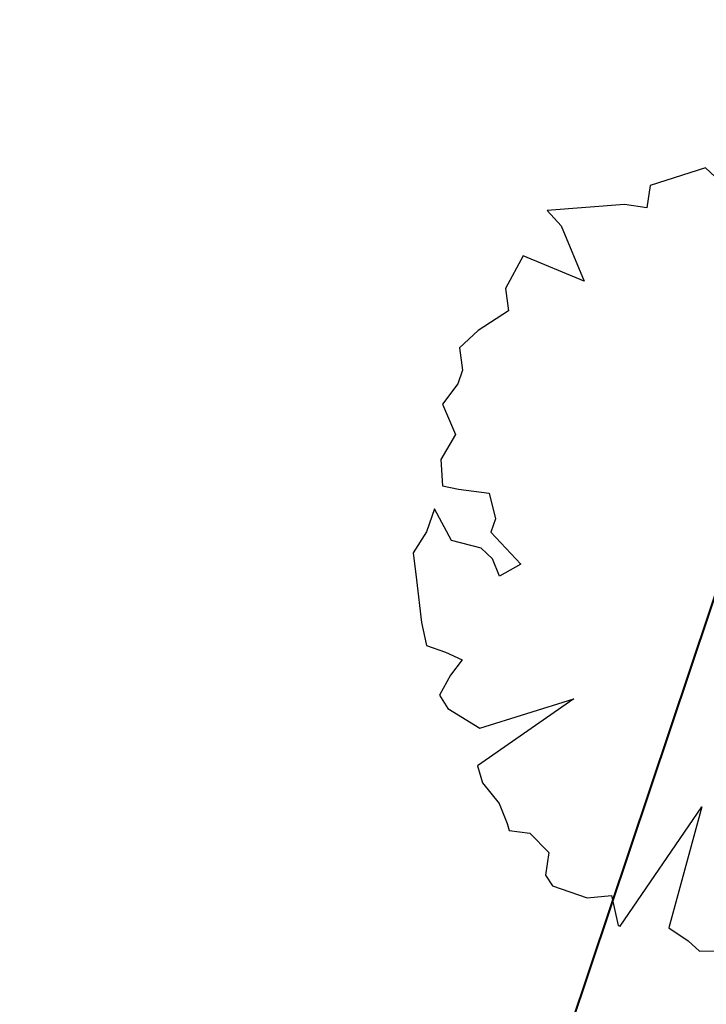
# Model space of a CAD drawing. Header units: metres. Extents: x 6599594 to 6600699, y 5687867 to 5691114.
# Tile 182 of 256: x 6599946.21 to 6599948.52, y 5688875.9 to 5688879.2. Entities that reach past the tile are written whole.
import ezdxf

# ---------------------------------------------------------------- set-up
doc = ezdxf.new("R2010")
doc.units = ezdxf.units.M
doc.header["$MEASUREMENT"] = 0
for name, pattern in [('1', [0]), ('3_EGBZ', [1.5, 1, -0.5]), ('BTO', [0]), ('BUG', [1.5, 1, -0.5])]:
    doc.linetypes.add(name, pattern=pattern)
for name, color, linetype, lineweight in [('_dren', 30, '3_EGBZ', 40), ('_kolor chodnik', 50, '1', 5), ('_kolor jezdnia', 4, '1', 0), ('_kolor pobocze', 211, '1', 5), ('_kolor zjazdy kostka', 7, '1', 5), ('_kolor ścieżka @ 1', 10, '1', 0), ('_nasadzenia', 72, 'BUG', 30), ('_podział mój', 201, 'BTO', 40)]:
    doc.layers.add(name, color=color, linetype=linetype, lineweight=lineweight)
doc.layers.add('RS-drzewa projektowane', color=7, linetype='CONTINUOUS')
pattern_1 = [(45, (0, 0), (-0.1414213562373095, 0.1414213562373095), []), (135, (0, 0), (-0.1414213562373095, -0.1414213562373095), [])]

# ---------------------------------------------------------------- blocks, each defined once
blk = doc.blocks.new('d2')
at = {"layer": '_nasadzenia'}
for p, q in [((-293020.0166255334, 28216.40975598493), (-293020.2968166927, 28216.3208126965)), ((-293019.9423898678, 28216.34093857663), (-293020.0166255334, 28216.40975598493)), ((-293020.2968166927, 28216.3208126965), (-293020.3139259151, 28216.20716193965)), ((-293020.4275548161, 28216.22425896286), (-293020.8178057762, 28216.19464650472)), ((-293020.3139259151, 28216.20716193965), (-293020.4275548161, 28216.22425896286)), ((-293020.8178057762, 28216.19464650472), (-293020.7468937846, 28216.1161013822)), ((-293020.7468937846, 28216.1161013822), (-293020.6306410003, 28215.83548282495)), ((-293020.9398000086, 28215.96474544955), (-293021.0288029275, 28215.79961544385)), ((-293020.6306410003, 28215.83548282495), (-293020.9398000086, 28215.96474544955)), ((-293021.0288029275, 28215.79961544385), (-293021.0134116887, 28215.68572355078)), ((-293021.0134116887, 28215.68572355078), (-293021.1669246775, 28215.58608800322)), ((-293021.1669246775, 28215.58608800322), (-293021.2618386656, 28215.49902084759)), ((-293021.2618386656, 28215.49902084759), (-293021.2464474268, 28215.38512895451)), ((-293021.2464474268, 28215.38512895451), (-293021.2697131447, 28215.3170349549)), ((-293021.2697131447, 28215.3170349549), (-293021.3484996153, 28215.21359418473)), ((-293021.3484996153, 28215.21359418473), (-293021.2814021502, 28215.06030916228)), ((-293021.2814021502, 28215.06030916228), (-293021.3571103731, 28214.93409001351)), ((-293021.3571103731, 28214.93409001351), (-293021.3483664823, 28214.80074269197)), ((-293021.3483664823, 28214.80074269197), (-293021.2672380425, 28214.78388680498)), ((-293021.2672380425, 28214.78388680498), (-293021.1113830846, 28214.76322569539)), ((-293021.1113830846, 28214.76322569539), (-293021.0798643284, 28214.63296018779)), ((-293021.3882505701, 28214.6840101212), (-293021.4281346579, 28214.56727755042)), ((-293021.3017019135, 28214.52407919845), (-293021.3882505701, 28214.6840101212)), ((-293021.0798643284, 28214.63296018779), (-293021.1031300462, 28214.56486618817)), ((-293021.4281346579, 28214.56727755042), (-293021.4971955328, 28214.46051383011)), ((-293021.1031300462, 28214.56486618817), (-293020.9515804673, 28214.40445299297)), ((-293021.1524943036, 28214.4839626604), (-293021.3017019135, 28214.52407919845)), ((-293021.0943861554, 28214.43151886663), (-293021.1524943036, 28214.4839626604)), ((-293021.4971955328, 28214.46051383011), (-293021.4787260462, 28214.32384355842)), ((-293021.0592982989, 28214.34348716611), (-293021.0943861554, 28214.43151886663)), ((-293020.9515804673, 28214.40445299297), (-293021.0592982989, 28214.34348716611)), ((-293021.4787260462, 28214.32384355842), (-293021.4543454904, 28214.10911043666)), ((-293021.4543454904, 28214.10911043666), (-293021.4292286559, 28213.99189559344)), ((-293021.4292286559, 28213.99189559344), (-293021.3319726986, 28213.95866609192)), ((-293021.3319726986, 28213.95866609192), (-293021.2477660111, 28213.91903182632)), ((-293021.2477660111, 28213.91903182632), (-293021.3068558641, 28213.8414512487)), ((-293021.3068558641, 28213.8414512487), (-293021.3628674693, 28213.74109229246)), ((-293021.3628674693, 28213.74109229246), (-293021.3211322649, 28213.67251602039)), ((-293020.6827278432, 28213.72211137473), (-293021.1705643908, 28213.3820784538)), ((-293021.1593662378, 28213.57379206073), (-293020.6827278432, 28213.72211137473)), ((-293021.3211322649, 28213.67251602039), (-293021.1593662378, 28213.57379206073)), ((-293021.1705643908, 28213.3820784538), (-293021.14520213, 28213.29736970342)), ((-293021.14520213, 28213.29736970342), (-293021.061486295, 28213.19272325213)), ((-293021.061486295, 28213.19272325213), (-293021.0199965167, 28213.09164088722)), ((-293020.4486406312, 28212.57052589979), (-293020.0360262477, 28213.17468230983)), ((-293020.0360262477, 28213.17468230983), (-293020.2016862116, 28212.5621920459)), ((-293021.0199965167, 28213.09164088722), (-293021.0105163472, 28213.05581184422)), ((-293021.0105163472, 28213.05581184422), (-293020.906613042, 28213.04203777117)), ((-293020.906613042, 28213.04203777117), (-293020.8098479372, 28212.94379608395)), ((-293020.8098479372, 28212.94379608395), (-293020.8269571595, 28212.83014532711)), ((-293020.8269571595, 28212.83014532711), (-293020.7916238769, 28212.77461971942)), ((-293020.7916238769, 28212.77461971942), (-293020.6165631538, 28212.71480661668)), ((-293020.6165631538, 28212.71480661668), (-293020.4929632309, 28212.72689273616)), ((-293020.4929632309, 28212.72689273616), (-293020.4583662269, 28212.57384884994)), ((-293020.4583662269, 28212.57384884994), (-293020.4486406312, 28212.57052589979)), ((-293020.2016862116, 28212.5621920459), (-293020.1046756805, 28212.49645645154)), ((-293020.1046756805, 28212.49645645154), (-293020.0465675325, 28212.44401265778)), ((-293020.0465675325, 28212.44401265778), (-293019.8385154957, 28212.44897060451))]:
    blk.add_line(p, q, dxfattribs=at)
blk = doc.blocks.new('hhh')
at = {"layer": '_podział mój'}
blk.add_line((6600012.715234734, 5689068.962127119), (6599853.466151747, 5688593.232024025), dxfattribs=at)

msp = doc.modelspace()

# ---------------------------------------------------------------- hatches: boundary and pattern name
at = {"layer": '_kolor chodnik'}
h = msp.add_hatch(dxfattribs=at)
h.set_pattern_fill('ANSI37', color=256, scale=1.6)
h.set_pattern_definition(pattern_1)
h.paths.add_polyline_path([(6599849.938171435, 5688542.085872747), (6599852.232147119, 5688548.938742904), (6599853.573135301, 5688548.489851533), (6599853.827082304, 5688549.248475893), (6599851.793849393, 5688549.929093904), (6599849.895278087, 5688548.982823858), (6599847.823506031, 5688542.793750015)])
edge = h.paths.add_edge_path()
edge.add_line((6600018.106075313, 5689087.454911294), (6600022.42781917, 5689091.229234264))
edge.add_line((6600022.42781917, 5689091.229234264), (6600020.233254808, 5689093.742094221))
edge.add_line((6600020.233254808, 5689093.742094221), (6600017.159471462, 5689091.057656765))
edge.add_arc((6600023.275194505, 5689085.385140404), 8.34143334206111, 137.1531558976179, 148.8016577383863)
edge.add_line((6600016.140105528, 5689089.706021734), (6600018.106075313, 5689087.454911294))
h.paths.add_polyline_path([(6600038.501784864, 5689187.59229436), (6600037.906968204, 5689187.700586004), (6600037.638296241, 5689186.224843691), (6600038.240083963, 5689186.115282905)])
h.paths.add_polyline_path([(6600069.098302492, 5689360.276020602), (6600068.321239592, 5689360.413462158), (6600068.064048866, 5689358.936495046), (6600068.836639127, 5689358.799546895)])
h.paths.add_polyline_path([(6600082.393785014, 5689362.950258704), (6600082.941124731, 5689366.103121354), (6600081.481377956, 5689366.361351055), (6600080.923159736, 5689363.210828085)])
h.paths.add_polyline_path([(6600074.022236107, 5689388.065861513), (6600072.983907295, 5689388.249860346), (6600072.723374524, 5689386.772538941), (6600073.760538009, 5689386.588865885)])
h.paths.add_polyline_path([(6600105.602402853, 5689486.45426531), (6600106.738797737, 5689489.760539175), (6600105.28818975, 5689490.281952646), (6600104.132785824, 5689486.965912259)])
h.paths.add_polyline_path([(6600132.519778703, 5689678.737346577), (6600131.636986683, 5689678.922259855), (6600131.330470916, 5689677.453953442), (6600132.212256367, 5689677.269208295)])
h.paths.add_polyline_path([(6600156.649397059, 5689798.7449027), (6600156.48800471, 5689797.95886096), (6600157.450195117, 5689797.757316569), (6600157.615023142, 5689798.542205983)])
h.paths.add_polyline_path([(6600189.055358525, 5689948.643107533), (6600187.902868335, 5689948.884512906), (6600187.600024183, 5689947.417400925), (6600188.748131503, 5689947.176379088)])
edge = h.paths.add_edge_path()
edge.add_line((6600204.459383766, 5690032.969035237), (6600204.153258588, 5690031.227801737))
edge.add_arc((6600202.328347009, 5690027.299936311), 4.331100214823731, 41.853001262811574, 65.08011546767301, ccw=False)
edge.add_arc((6600032.903931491, 5690051.979071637), 174.020003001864, 352.8070218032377, 353.495463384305)
edge.add_arc((6600202.372679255, 5690027.343587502), 5.999999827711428, 55.12102442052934, 69.64815978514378)
edge = h.paths.add_edge_path()
edge.add_line((6600205.046027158, 5690040.265402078), (6600204.972740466, 5690038.483452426))
edge.add_arc((6600203.986269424, 5690044.401803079), 5.999999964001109, 279.4630688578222, 294.9140560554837)
edge.add_line((6600206.513819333, 5690038.960158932), (6600206.607027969, 5690041.030672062))
edge.add_arc((6600203.986269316, 5690044.401803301), 4.270000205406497, 284.3702444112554, 307.86193139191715, ccw=False)
edge = h.paths.add_edge_path()
edge.add_arc((6600203.547470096, 5690044.558759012), 6.446878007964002, 324.43500910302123, 356.20133685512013, ccw=False)
edge.add_arc((6600203.986269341, 5690044.401803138), 6.000000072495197, 323.2169970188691, 357.4193489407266)
h.paths.add_polyline_path([(6600208.910055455, 5690121.713696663), (6600208.146285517, 5690121.748120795), (6600207.125602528, 5690121.794124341), (6600209.971605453, 5690121.665851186)])
edge = h.paths.add_edge_path()
edge.add_line((6600238.769818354, 5690481.648294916), (6600240.338176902, 5690490.87374652))
edge.add_line((6600240.338176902, 5690490.87374652), (6600241.251295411, 5690510.829461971))
edge.add_line((6600241.251295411, 5690510.829461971), (6600239.524022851, 5690510.928942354))
edge.add_line((6600239.524022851, 5690510.928942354), (6600238.633343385, 5690491.167757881))
edge.add_line((6600238.633343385, 5690491.167757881), (6600234.579716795, 5690467.661262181))
edge.add_line((6600234.579716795, 5690467.661262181), (6600234.449796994, 5690464.966873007))
edge.add_arc((6600242.443669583, 5690464.607462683), 8.001948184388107, 177.4256737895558, 268.2543056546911)
edge.add_line((6600242.199903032, 5690456.609228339), (6600242.216657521, 5690457.359274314))
edge.add_line((6600242.216657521, 5690457.359274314), (6600242.305257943, 5690458.836738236))
edge.add_arc((6600242.444504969, 5690464.607952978), 5.772894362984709, 177.0298084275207, 268.6178439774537, ccw=False)
edge.add_line((6600236.679365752, 5690464.907083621), (6600236.951876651, 5690470.95443634))
edge.add_line((6600236.951876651, 5690470.95443634), (6600238.15078669, 5690478.210832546))
edge.add_line((6600238.15078669, 5690478.210832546), (6600238.769818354, 5690481.648294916))
h.paths.add_polyline_path([(6600238.769818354, 5690481.648294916), (6600238.15078669, 5690478.210832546), (6600239.670056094, 5690477.930590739), (6600240.266710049, 5690481.376366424)])
edge = h.paths.add_edge_path()
edge.add_line((6600223.366500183, 5690460.339976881), (6600223.278629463, 5690457.997544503))
edge.add_arc((6600220.967166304, 5690465.656339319), 7.999999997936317, 286.7940807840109, 300.2738222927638)
edge.add_line((6600225.000231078, 5690458.747331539), (6600225.240084, 5690461.623695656))
edge.add_arc((6600221.105749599, 5690465.648640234), 5.76999998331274, 293.06724424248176, 315.7681070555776, ccw=False)
edge = h.paths.add_edge_path()
edge.add_arc((6600220.025145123, 5690444.676291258), 5.770000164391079, 37.996647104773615, 59.94382588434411, ccw=False)
edge.add_line((6600224.572175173, 5690448.22839199), (6600224.817793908, 5690451.081798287))
edge.add_arc((6600220.025145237, 5690444.676291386), 7.999999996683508, 53.19588653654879, 68.15166733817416)
edge.add_line((6600223.00235276, 5690452.101669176), (6600222.91504296, 5690449.670427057))
edge = h.paths.add_edge_path()
edge.add_arc((6600221.105749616, 5690465.648640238), 7.999999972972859, 328.0222308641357, 357.0132597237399)
edge.add_line((6600229.094882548, 5690465.23180147), (6600229.218816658, 5690467.593604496))
edge.add_line((6600229.218816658, 5690467.593604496), (6600228.218919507, 5690467.645774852))
edge.add_line((6600228.218919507, 5690467.645774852), (6600227.891778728, 5690461.411918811))
h.paths.add_polyline_path([(6600200.980142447, 5690012.236744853), (6600202.317278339, 5690011.956662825), (6600202.522293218, 5690012.935421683), (6600201.182321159, 5690013.216097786)])
h.paths.add_polyline_path([(6600196.457878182, 5689983.98337835), (6600195.202332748, 5689984.246370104), (6600194.899091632, 5689982.777335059), (6600196.150355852, 5689982.515240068)])
edge = h.paths.add_edge_path()
edge.add_line((6600112.305909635, 5689517.991018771), (6600112.691041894, 5689519.807934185))
edge.add_line((6600112.691041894, 5689519.807934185), (6600113.245521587, 5689522.423769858))
edge.add_line((6600113.245521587, 5689522.423769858), (6600111.553124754, 5689522.782507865))
edge.add_line((6600111.553124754, 5689522.782507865), (6600107.405864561, 5689503.21722655))
edge.add_line((6600107.405864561, 5689503.21722655), (6600099.494506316, 5689480.361667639))
edge.add_line((6600099.494506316, 5689480.361667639), (6600099.182814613, 5689478.891218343))
edge.add_arc((6600107.008997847, 5689477.232359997), 8.000059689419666, 168.0325629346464, 257.7529108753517)
edge.add_line((6600105.311960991, 5689469.414366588), (6600105.784990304, 5689471.593619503))
edge.add_arc((6600107.008927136, 5689477.232314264), 5.769999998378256, 168.0321375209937, 257.7533362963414, ccw=False)
edge.add_line((6600101.364343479, 5689478.42879883), (6600101.647245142, 5689479.76342708))
edge.add_line((6600101.647245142, 5689479.76342708), (6600104.132785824, 5689486.965912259))
edge.add_line((6600104.132785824, 5689486.965912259), (6600105.28818975, 5689490.281952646))
edge.add_line((6600105.28818975, 5689490.281952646), (6600108.240043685, 5689498.809726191))
edge.add_line((6600108.240043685, 5689498.809726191), (6600112.305909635, 5689517.991018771))
h.paths.add_polyline_path([(6600136.009573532, 5689645.499114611), (6600138.333647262, 5689645.012304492), (6600138.661671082, 5689646.578318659), (6600134.869459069, 5689647.372651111)])
at = {"layer": '_kolor jezdnia'}
h = msp.add_hatch(dxfattribs=at)
h.set_pattern_fill('ANSI37', color=4, scale=3.5)
h.set_pattern_definition([(45, (0, 0), (-0.3093592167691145, 0.3093592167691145), []), (135, (0, 0), (-0.3093592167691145, -0.3093592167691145), [])])
edge = h.paths.add_edge_path()
edge.add_line((6599833.066047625, 5688539.933393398), (6599850.649511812, 5688527.983462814))
edge.add_arc((6599857.337592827, 5688536.653968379), 10.95025544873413, 169.5012687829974, 232.3548431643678, ccw=False)
edge.add_arc((6599858.085851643, 5688536.618142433), 11.69295282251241, 162.2507788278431, 169.9967502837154, ccw=False)
edge.add_line((6599846.949484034, 5688540.182754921), (6599847.823506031, 5688542.793750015))
edge.add_line((6599847.823506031, 5688542.793750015), (6599849.895278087, 5688548.982823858))
edge.add_line((6599849.895278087, 5688548.982823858), (6599852.434748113, 5688556.56906746))
edge.add_line((6599852.434748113, 5688556.56906746), (6599928.48625871, 5688783.760284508))
edge.add_line((6599928.48625871, 5688783.760284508), (6599931.025728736, 5688791.34652811))
edge.add_line((6599931.025728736, 5688791.34652811), (6599996.657773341, 5688987.411326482))
edge.add_line((6599996.657773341, 5688987.411326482), (6599999.197243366, 5688994.997570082))
edge.add_line((6599999.197243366, 5688994.997570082), (6600021.930100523, 5689062.908193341))
edge.add_line((6600021.930100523, 5689062.908193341), (6600017.620224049, 5689067.371531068))
edge.add_line((6600017.620224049, 5689067.371531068), (6600016.714558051, 5689064.654078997))
edge.add_line((6600016.714558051, 5689064.654078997), (6600012.423620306, 5689051.835617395))
edge.add_line((6600012.423620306, 5689051.835617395), (6600009.884150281, 5689044.249373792))
edge.add_line((6600009.884150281, 5689044.249373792), (6599977.53516164, 5688947.612159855))
edge.add_line((6599977.53516164, 5688947.612159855), (6599974.995691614, 5688940.025916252))
edge.add_line((6599974.995691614, 5688940.025916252), (6599942.096912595, 5688841.746295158))
edge.add_line((6599942.096912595, 5688841.746295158), (6599939.557442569, 5688834.160051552))
edge.add_line((6599939.557442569, 5688834.160051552), (6599882.679288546, 5688664.246042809))
edge.add_line((6599882.679288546, 5688664.246042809), (6599880.139818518, 5688656.659799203))
edge.add_line((6599880.139818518, 5688656.659799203), (6599852.46454386, 5688573.984527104))
edge.add_line((6599852.46454386, 5688573.984527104), (6599842.470137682, 5688544.127903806))
edge.add_arc((6599835.706422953, 5688546.652910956), 7.219660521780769, 248.5480913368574, 339.52856074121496, ccw=False)
h.paths.add_polyline_path([(6600044.653202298, 5689172.271628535), (6600046.276244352, 5689181.431901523), (6600047.759199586, 5689189.801539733), (6600051.0603021, 5689208.432603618), (6600052.368792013, 5689215.817578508), (6600054.808584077, 5689229.587499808), (6600056.11707399, 5689236.972474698), (6600057.346666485, 5689243.912161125), (6600058.655146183, 5689251.297078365), (6600058.831439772, 5689252.292060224), (6600060.098987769, 5689259.445963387), (6600060.139929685, 5689259.677035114), (6600061.407468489, 5689266.830886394), (6600072.329030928, 5689328.470998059), (6600073.637511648, 5689335.855921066), (6600077.337304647, 5689356.73715072), (6600078.820259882, 5689365.106788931), (6600081.142794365, 5689378.214921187), (6600082.538516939, 5689386.092227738), (6600095.187867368, 5689457.483787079), (6600091.082877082, 5689465.8405575), (6600089.043088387, 5689454.328211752), (6600087.870641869, 5689447.711051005), (6600087.560133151, 5689445.958573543), (6600086.562151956, 5689440.326076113), (6600082.433200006, 5689417.022719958), (6600080.95024477, 5689408.65308175), (6600077.202698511, 5689387.502337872), (6600075.719743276, 5689379.132699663), (6600073.469199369, 5689366.430874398), (6600071.986244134, 5689358.061236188), (6600069.98686466, 5689346.776955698), (6600068.591142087, 5689338.899649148), (6600065.559290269, 5689321.78820693), (6600064.163567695, 5689313.910900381), (6600059.719426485, 5689288.828650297), (6600058.323703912, 5689280.951343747), (6600057.563846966, 5689276.662793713), (6600056.168124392, 5689268.785487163), (6600054.804920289, 5689261.091711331), (6600053.409197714, 5689253.21440478), (6600053.264817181, 5689252.399536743), (6600051.869094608, 5689244.522230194), (6600051.183555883, 5689240.653124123), (6600049.787833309, 5689232.775817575), (6600046.593849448, 5689214.749319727), (6600045.198126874, 5689206.872013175), (6600044.41754409, 5689202.466488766), (6600042.934588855, 5689194.096850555), (6600036.429952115, 5689157.38538759), (6600034.946996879, 5689149.01574938), (6600030.579776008, 5689124.367629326), (6600027.529365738, 5689107.151445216), (6600024.895072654, 5689094.014582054), (6600030.583685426, 5689094.264316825), (6600032.945013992, 5689106.191885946), (6600043.170247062, 5689163.901990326)])
edge = h.paths.add_edge_path()
edge.add_line((6600111.106812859, 5689535.144351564), (6600111.256844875, 5689535.85214863))
edge.add_line((6600111.256844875, 5689535.85214863), (6600112.915748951, 5689543.678261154))
edge.add_line((6600112.915748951, 5689543.678261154), (6600117.304772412, 5689564.384094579))
edge.add_line((6600117.304772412, 5689564.384094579), (6600119.067357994, 5689572.699339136))
edge.add_line((6600119.067357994, 5689572.699339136), (6600120.087667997, 5689577.512794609))
edge.add_line((6600120.087667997, 5689577.512794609), (6600121.642890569, 5689584.849775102))
edge.add_line((6600121.642890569, 5689584.849775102), (6600128.436769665, 5689616.900852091))
edge.add_line((6600128.436769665, 5689616.900852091), (6600129.991992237, 5689624.237832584))
edge.add_line((6600129.991992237, 5689624.237832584), (6600132.660554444, 5689636.827148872))
edge.add_line((6600132.660554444, 5689636.827148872), (6600133.208838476, 5689639.444704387))
edge.add_line((6600133.208838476, 5689639.444704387), (6600134.848957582, 5689647.274775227))
edge.add_line((6600134.848957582, 5689647.274775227), (6600138.97649476, 5689666.979995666))
edge.add_line((6600138.97649476, 5689666.979995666), (6600140.51410642, 5689674.320687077))
edge.add_line((6600140.51410642, 5689674.320687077), (6600145.209128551, 5689696.735129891))
edge.add_line((6600145.209128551, 5689696.735129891), (6600146.746740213, 5689704.075821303))
edge.add_line((6600146.746740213, 5689704.075821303), (6600151.462308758, 5689726.588354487))
edge.add_line((6600151.462308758, 5689726.588354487), (6600152.999920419, 5689733.929045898))
edge.add_line((6600152.999920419, 5689733.929045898), (6600155.244070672, 5689744.642813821))
edge.add_line((6600155.244070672, 5689744.642813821), (6600156.781682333, 5689751.983505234))
edge.add_line((6600156.781682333, 5689751.983505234), (6600161.635515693, 5689775.156126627))
edge.add_line((6600161.635515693, 5689775.156126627), (6600163.378142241, 5689783.475576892))
edge.add_line((6600163.378142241, 5689783.475576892), (6600163.850769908, 5689785.731942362))
edge.add_line((6600163.850769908, 5689785.731942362), (6600167.028500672, 5689800.902704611))
edge.add_line((6600167.028500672, 5689800.902704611), (6600179.49088801, 5689860.399222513))
edge.add_line((6600179.49088801, 5689860.399222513), (6600181.233514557, 5689868.718672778))
edge.add_line((6600181.233514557, 5689868.718672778), (6600181.84713393, 5689871.648144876))
edge.add_line((6600181.84713393, 5689871.648144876), (6600183.384745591, 5689878.988836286))
edge.add_line((6600183.384745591, 5689878.988836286), (6600184.935818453, 5689886.393792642))
edge.add_line((6600184.935818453, 5689886.393792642), (6600186.575937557, 5689894.223863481))
edge.add_line((6600186.575937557, 5689894.223863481), (6600194.05133812, 5689929.912074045))
edge.add_line((6600194.05133812, 5689929.912074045), (6600195.691457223, 5689937.742144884))
edge.add_line((6600195.691457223, 5689937.742144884), (6600202.915799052, 5689972.231779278))
edge.add_line((6600202.915799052, 5689972.231779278), (6600204.555918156, 5689980.061850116))
edge.add_line((6600204.555918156, 5689980.061850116), (6600206.062781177, 5689987.255744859))
edge.add_line((6600206.062781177, 5689987.255744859), (6600207.702900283, 5689995.085815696))
edge.add_line((6600207.702900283, 5689995.085815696), (6600210.232559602, 5690007.162628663))
edge.add_line((6600210.232559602, 5690007.162628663), (6600211.694938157, 5690014.144150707))
edge.add_arc((6600028.177652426, 5690052.584442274), 187.5000004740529, 348.1696294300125, 357.4195276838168)
edge.add_line((6600215.487522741, 5690044.142720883), (6600208.310270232, 5690026.480446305))
edge.add_arc((6600032.903933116, 5690051.97907145), 177.2500013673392, 348.1696294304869, 351.7289130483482, ccw=False)
edge.add_line((6600206.38894146, 5690015.640182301), (6600205.966941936, 5690013.625519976))
edge.add_line((6600205.966941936, 5690013.625519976), (6600204.326822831, 5690005.795449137))
edge.add_line((6600204.326822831, 5690005.795449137), (6600197.076961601, 5689971.183982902))
edge.add_line((6600197.076961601, 5689971.183982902), (6600195.334335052, 5689962.864532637))
edge.add_line((6600195.334335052, 5689962.864532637), (6600193.44722506, 5689953.855305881))
edge.add_line((6600193.44722506, 5689953.855305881), (6600191.909227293, 5689946.512771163))
edge.add_line((6600191.909227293, 5689946.512771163), (6600185.496844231, 5689915.899498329))
edge.add_line((6600185.496844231, 5689915.899498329), (6600183.856521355, 5689908.068454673))
edge.add_line((6600183.856521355, 5689908.068454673), (6600182.066605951, 5689899.523243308))
edge.add_line((6600182.066605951, 5689899.523243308), (6600180.32407057, 5689891.204228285))
edge.add_line((6600180.32407057, 5689891.204228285), (6600174.320344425, 5689862.541919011))
edge.add_line((6600174.320344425, 5689862.541919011), (6600172.577809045, 5689854.222903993))
edge.add_line((6600172.577809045, 5689854.222903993), (6600163.663810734, 5689811.666703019))
edge.add_line((6600163.663810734, 5689811.666703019), (6600162.023782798, 5689803.837067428))
edge.add_line((6600162.023782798, 5689803.837067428), (6600160.924220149, 5689798.587659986))
edge.add_line((6600160.924220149, 5689798.587659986), (6600159.279208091, 5689790.734229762))
edge.add_line((6600159.279208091, 5689790.734229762), (6600157.107250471, 5689780.365115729))
edge.add_line((6600157.107250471, 5689780.365115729), (6600155.462238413, 5689772.511685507))
edge.add_line((6600155.462238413, 5689772.511685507), (6600153.380318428, 5689762.572418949))
edge.add_line((6600153.380318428, 5689762.572418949), (6600151.735124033, 5689754.718118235))
edge.add_line((6600151.735124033, 5689754.718118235), (6600148.586504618, 5689739.686336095))
edge.add_line((6600148.586504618, 5689739.686336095), (6600146.885007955, 5689731.563243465))
edge.add_line((6600146.885007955, 5689731.563243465), (6600141.75088822, 5689707.052510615))
edge.add_line((6600141.75088822, 5689707.052510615), (6600140.110896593, 5689699.223048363))
edge.add_line((6600140.110896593, 5689699.223048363), (6600133.483561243, 5689667.583574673))
edge.add_line((6600133.483561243, 5689667.583574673), (6600131.860394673, 5689659.834436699))
edge.add_line((6600131.860394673, 5689659.834436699), (6600131.740984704, 5689659.26436315))
edge.add_line((6600131.740984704, 5689659.26436315), (6600130.117814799, 5689651.515209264))
edge.add_line((6600130.117814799, 5689651.515209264), (6600127.27873359, 5689637.961189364))
edge.add_line((6600127.27873359, 5689637.961189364), (6600126.924568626, 5689636.290366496))
edge.add_line((6600126.924568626, 5689636.290366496), (6600125.166244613, 5689627.995226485))
edge.add_line((6600125.166244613, 5689627.995226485), (6600118.009503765, 5689594.232298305))
edge.add_line((6600118.009503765, 5689594.232298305), (6600116.25117975, 5689585.937158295))
edge.add_line((6600116.25117975, 5689585.937158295), (6600113.665314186, 5689573.737975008))
edge.add_line((6600113.665314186, 5689573.737975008), (6600111.898534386, 5689565.402943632))
edge.add_line((6600111.898534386, 5689565.402943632), (6600104.889982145, 5689532.339115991))
edge.add_line((6600104.889982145, 5689532.339115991), (6600103.22663594, 5689524.492047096))
edge.add_line((6600103.22663594, 5689524.492047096), (6600096.623876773, 5689493.342605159))
edge.add_line((6600096.623876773, 5689493.342605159), (6600094.968986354, 5689485.535427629))
edge.add_line((6600094.968986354, 5689485.535427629), (6600094.300101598, 5689482.379870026))
edge.add_line((6600094.300101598, 5689482.379870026), (6600099.182814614, 5689478.891218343))
edge.add_line((6600099.182814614, 5689478.891218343), (6600099.494506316, 5689480.361667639))
edge.add_line((6600099.494506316, 5689480.361667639), (6600111.106812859, 5689535.144351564))
edge = h.paths.add_edge_path()
edge.add_arc((6600239.213891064, 5690851.400367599), 10.00000000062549, -2.8342403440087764, 76.13703556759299, ccw=False)
edge.add_line((6600249.201658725, 5690850.905901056), (6600249.082723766, 5690848.503524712))
edge.add_line((6600249.082723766, 5690848.503524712), (6600247.016487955, 5690806.767468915))
edge.add_line((6600247.016487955, 5690806.767468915), (6600246.092398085, 5690789.152178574))
edge.add_line((6600246.092398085, 5690789.152178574), (6600233.768116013, 5690572.015170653))
edge.add_line((6600233.768116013, 5690572.015170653), (6600228.959056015, 5690465.296202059))
edge.add_line((6600228.959056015, 5690465.296202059), (6600234.588724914, 5690465.017134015))
edge.add_line((6600234.588724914, 5690465.017134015), (6600239.262540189, 5690571.767576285))
edge.add_line((6600239.262540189, 5690571.767576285), (6600252.50503885, 5690806.400146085))
edge.add_line((6600252.50503885, 5690806.400146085), (6600254.569211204, 5690848.094521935))
edge.add_arc((6600262.559425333, 5690847.6989487), 7.999999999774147, 76.13703557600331, 177.1657596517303, ccw=False)
edge.add_line((6600264.476229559, 5690855.465921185), (6600241.609896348, 5690861.109083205))
edge = h.paths.add_edge_path()
edge.add_line((6600250.031475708, 5690451.625307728), (6600250.231741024, 5690455.772579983))
edge.add_line((6600250.231741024, 5690455.772579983), (6600246.257763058, 5690456.417303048))
edge.add_line((6600246.257763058, 5690456.417303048), (6600242.171761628, 5690456.61060902))
edge.add_arc((6600242.563100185, 5690464.586983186), 7.985968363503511, 176.9123644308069, 267.1911945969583, ccw=False)
edge.add_line((6600234.588724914, 5690465.017134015), (6600228.959056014, 5690465.296202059))
edge.add_arc((6600220.965133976, 5690465.657286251), 8.002072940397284, 267.8289300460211, 357.413716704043, ccw=False)
edge.add_line((6600220.661989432, 5690457.660957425), (6600212.406915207, 5690458.119572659))
edge.add_line((6600212.406915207, 5690458.119572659), (6600208.431872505, 5690457.817501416))
edge.add_line((6600208.431872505, 5690457.817501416), (6600208.233912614, 5690454.548331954))
edge.add_line((6600208.233912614, 5690454.548331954), (6600212.129565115, 5690453.127270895))
edge.add_line((6600212.129565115, 5690453.127270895), (6600218.640548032, 5690452.76554962))
edge.add_line((6600218.640548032, 5690452.76554962), (6600216.486747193, 5690452.885205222))
edge.add_line((6600216.486747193, 5690452.885205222), (6600220.468905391, 5690452.663974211))
edge.add_arc((6600220.025145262, 5690444.676291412), 7.99999997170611, -0.3386579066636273, 86.8201700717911, ccw=False)
edge.add_line((6600228.025005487, 5690444.629006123), (6600227.803602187, 5690439.649256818))
edge.add_line((6600227.803602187, 5690439.649256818), (6600226.885525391, 5690435.936828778))
edge.add_line((6600226.885525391, 5690435.936828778), (6600225.534849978, 5690405.967249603))
edge.add_line((6600225.534849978, 5690405.967249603), (6600226.115199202, 5690402.187514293))
edge.add_line((6600226.115199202, 5690402.187514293), (6600213.445139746, 5690121.008786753))
edge.add_line((6600213.445139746, 5690121.008786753), (6600213.352800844, 5690118.960058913))
edge.add_line((6600213.352800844, 5690118.960058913), (6600209.980184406, 5690044.131649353))
edge.add_arc((6600203.98626942, 5690044.401803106), 5.999999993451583, 257.4162346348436, 357.41934921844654, ccw=False)
edge.add_line((6600202.679069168, 5690038.545931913), (6600201.589735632, 5690033.666039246))
edge.add_line((6600201.589735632, 5690033.666039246), (6600203.67987942, 5690033.199458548))
edge.add_arc((6600202.372679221, 5690027.343587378), 5.999999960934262, -8.27108729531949, 77.41623506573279, ccw=False)
edge.add_line((6600208.310270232, 5690026.480446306), (6600215.487522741, 5690044.142720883))
edge.add_line((6600215.487522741, 5690044.142720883), (6600216.199687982, 5690059.9446614))
edge.add_line((6600216.199687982, 5690059.9446614), (6600216.537356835, 5690067.437056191))
edge.add_line((6600216.537356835, 5690067.437056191), (6600223.893528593, 5690230.66011469))
edge.add_line((6600223.893528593, 5690230.66011469), (6600224.231197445, 5690238.152509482))
edge.add_line((6600224.231197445, 5690238.152509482), (6600233.507835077, 5690443.987992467))
edge.add_arc((6600241.499722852, 5690443.627812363), 7.999999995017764, 87.29208981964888, 177.4195277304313, ccw=False)
edge.add_line((6600241.877677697, 5690451.618879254), (6600246.021541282, 5690451.422886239))
edge.add_line((6600246.021541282, 5690451.422886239), (6600246.427694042, 5690451.44338883))
edge.add_line((6600246.427694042, 5690451.44338883), (6600246.79397003, 5690451.461878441))
edge.add_line((6600246.79397003, 5690451.461878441), (6600250.031475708, 5690451.625307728))
edge = h.paths.add_edge_path()
edge.add_line((6600007.33756506, 5689086.20374581), (6600006.980466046, 5689080.740822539))
edge.add_line((6600006.980466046, 5689080.740822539), (6600007.229745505, 5689080.720859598))
edge.add_line((6600007.229745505, 5689080.720859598), (6600008.093335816, 5689080.601653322))
edge.add_line((6600008.093335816, 5689080.601653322), (6600008.702681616, 5689080.53831051))
edge.add_arc((6600008.140193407, 5689070.554142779), 9.999999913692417, -18.557800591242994, 86.77547804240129, ccw=False)
edge.add_line((6600017.620224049, 5689067.371531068), (6600021.930100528, 5689062.908193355))
edge.add_arc((6599734.83819726, 5689159.011261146), 302.7499967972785, 341.4922000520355, 343.8640860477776)
edge.add_arc((6600034.895369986, 5689072.315877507), 9.581213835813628, 98.63328270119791, 164.5273290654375, ccw=False)
edge.add_line((6600033.457137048, 5689081.788529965), (6600033.832640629, 5689081.798737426))
edge.add_line((6600033.832640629, 5689081.798737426), (6600034.422462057, 5689082.05700874))
edge.add_line((6600034.422462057, 5689082.05700874), (6600036.833623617, 5689082.139040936))
edge.add_line((6600036.833623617, 5689082.139040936), (6600036.730225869, 5689087.148851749))
edge.add_line((6600036.730225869, 5689087.148851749), (6600036.579860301, 5689087.134303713))
edge.add_arc((6600036.479565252, 5689093.136286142), 6.002820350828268, 169.1687651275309, 270.9573417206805, ccw=False)
edge.add_line((6600030.583685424, 5689094.264316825), (6600024.895072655, 5689094.014582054))
edge.add_arc((6600015.200558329, 5689096.162123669), 9.929528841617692, 271.0943432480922, 347.5094668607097, ccw=False)
edge.add_arc((6600014.909438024, 5689089.646776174), 3.446070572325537, 264.4236009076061, 278.0194998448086, ccw=False)
edge.add_line((6600014.574573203, 5689086.217014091), (6600014.299554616, 5689086.232508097))
edge.add_line((6600014.299554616, 5689086.232508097), (6600010.474232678, 5689086.448019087))
edge.add_line((6600010.474232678, 5689086.448019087), (6600007.33756506, 5689086.20374581))
edge = h.paths.add_edge_path()
edge.add_line((6600105.490725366, 5689463.953528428), (6600106.927559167, 5689464.047234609))
edge.add_line((6600106.927559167, 5689464.047234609), (6600107.835, 5689468.66))
edge.add_line((6600107.835, 5689468.66), (6600105.311960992, 5689469.414366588))
edge.add_arc((6600107.008997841, 5689477.232359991), 8.000059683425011, 168.0325628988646, 257.75291091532, ccw=False)
edge.add_line((6600099.182814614, 5689478.891218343), (6600094.300101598, 5689482.379870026))
edge.add_arc((6600586.245114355, 5689378.104238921), 502.8750369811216, 168.032376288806, 169.9522165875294)
edge.add_line((6600091.082877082, 5689465.8405575), (6600095.187867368, 5689457.483787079))
edge.add_arc((6600103.065173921, 5689456.088064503), 8.000000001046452, 77.7533362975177, 169.9524553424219, ccw=False)
edge.add_line((6600104.762140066, 5689463.906012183), (6600105.490725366, 5689463.953528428))
at = {"layer": '_kolor pobocze'}
h = msp.add_hatch(dxfattribs=at)
h.set_pattern_fill('ANSI37', color=256, scale=1.6)
h.set_pattern_definition(pattern_1)
edge = h.paths.add_edge_path()
edge.add_line((6600035.926965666, 5689101.569442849), (6600036.046865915, 5689102.311543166))
edge.add_arc((6600058.171848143, 5689233.778275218), 133.3154772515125, 259.4578941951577, 260.4470163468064, ccw=False)
edge.add_line((6600033.780707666, 5689102.713067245), (6600032.142559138, 5689101.847662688))
edge.add_arc((6599734.838175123, 5689159.011266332), 302.7500195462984, 347.6801154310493, 349.11639019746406, ccw=False)
edge.add_arc((6600036.478170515, 5689093.133441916), 6.000000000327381, 167.68011541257, 271.5571101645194)
edge.add_line((6600036.64121064, 5689087.1356575), (6600036.730491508, 5689087.137804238))
edge.add_line((6600036.730491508, 5689087.137804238), (6600036.712463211, 5689087.887583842))
edge.add_line((6600036.712463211, 5689087.887583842), (6600036.559840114, 5689087.884077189))
edge.add_arc((6600036.482532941, 5689093.14290691), 5.259397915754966, 170.6455005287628, 270.8422131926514, ccw=False)
edge.add_arc((6600545.796425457, 5688991.216220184), 524.6691769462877, 167.9170060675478, 168.7028219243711, ccw=False)
edge.add_line((6600032.751078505, 5689101.044345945), (6600034.011432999, 5689101.917298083))
edge.add_line((6600034.011432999, 5689101.917298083), (6600035.926965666, 5689101.569442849))
edge = h.paths.add_edge_path()
edge.add_line((6600002.828843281, 5688994.032881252), (6600003.066918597, 5688994.74409159))
edge.add_line((6600003.066918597, 5688994.74409159), (6600001.227880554, 5688995.359703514))
edge.add_line((6600001.227880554, 5688995.359703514), (6600000.55876659, 5688996.702196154))
edge.add_line((6600000.55876659, 5688996.702196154), (6600022.641310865, 5689062.67011804))
edge.add_arc((6599734.838193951, 5689159.011262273), 303.5000002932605, 341.4922000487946, 343.8640860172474)
edge.add_arc((6600035.267451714, 5689072.092773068), 9.250000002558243, 91.55711016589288, 163.8640860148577, ccw=False)
edge.add_line((6600035.016098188, 5689081.339357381), (6600036.868703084, 5689081.389717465))
edge.add_line((6600036.868703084, 5689081.389717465), (6600036.850674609, 5689082.139504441))
edge.add_line((6600036.850674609, 5689082.139504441), (6600034.99571817, 5689082.089080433))
edge.add_arc((6600035.267451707, 5689072.092773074), 9.999999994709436, 91.55711014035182, 163.8640860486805)
edge.add_arc((6599734.838192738, 5689159.011262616), 302.7500015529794, 341.4922000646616, 343.8640860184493, ccw=False)
edge.add_line((6600021.930100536, 5689062.908193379), (6599999.748942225, 5688996.645678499))
edge.add_line((6599999.748942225, 5688996.645678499), (6600000.695212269, 5688994.747107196))
edge.add_line((6600000.695212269, 5688994.747107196), (6600002.828843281, 5688994.032881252))
h.paths.add_polyline_path([(6599971.7492186, 5688907.297112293), (6599971.084233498, 5688908.631320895), (6599997.822068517, 5688988.526766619), (6599999.164561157, 5688989.195880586), (6600001.003599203, 5688988.580268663), (6600001.241674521, 5688989.291479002), (6599999.108043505, 5688990.005704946), (6599997.209472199, 5688989.059434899), (6599970.270280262, 5688908.583087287), (6599971.216550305, 5688906.684515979), (6599973.350181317, 5688905.970290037), (6599973.588256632, 5688906.681500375)])
h.paths.add_polyline_path([(6599932.504667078, 5688790.060553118), (6599931.835553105, 5688791.403045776), (6599968.343406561, 5688900.4641754), (6599969.685899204, 5688901.133289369), (6599971.524937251, 5688900.517677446), (6599971.763012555, 5688901.228887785), (6599969.629381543, 5688901.94311373), (6599967.730810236, 5688900.996843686), (6599931.025728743, 5688791.34652811), (6599931.971998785, 5688789.447956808), (6599934.105629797, 5688788.73373086), (6599934.343705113, 5688789.4449412)])
at = {"layer": '_kolor zjazdy kostka'}
h = msp.add_hatch(dxfattribs=at)
h.set_pattern_fill('ANSI37', color=256, scale=1.6)
h.set_pattern_definition(pattern_1)
h.paths.add_polyline_path([(6600244.137440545, 5690813.934732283), (6600242.369522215, 5690814.022127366), (6600242.097568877, 5690808.528921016), (6600243.865482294, 5690808.441426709)])
h.paths.add_polyline_path([(6600247.012128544, 5690806.679412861), (6600247.442736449, 5690815.377295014), (6600247.393289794, 5690814.378518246), (6600247.113277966, 5690808.722537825)])
h.paths.add_polyline_path([(6600242.297085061, 5690788.088808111), (6600240.958726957, 5690788.155683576), (6600240.648818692, 5690782.664569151), (6600241.987258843, 5690782.599147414)])
h.paths.add_polyline_path([(6600245.558275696, 5690780.919298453), (6600246.037231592, 5690789.405686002), (6600244.985820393, 5690788.453468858), (6600244.612601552, 5690781.981345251)])
h.paths.add_polyline_path([(6600241.348405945, 5690723.711515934), (6600242.272017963, 5690722.691689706), (6600242.749709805, 5690731.155680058), (6600241.698138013, 5690730.203317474), (6600241.472690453, 5690726.27550499)])
h.paths.add_polyline_path([(6600225.772794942, 5690394.589141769), (6600224.731429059, 5690393.637598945), (6600224.461246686, 5690387.644646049), (6600225.412923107, 5690386.603142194)])
h.paths.add_polyline_path([(6600223.012390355, 5690333.280720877), (6600223.372595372, 5690341.272607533), (6600222.32835346, 5690340.318436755), (6600222.058239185, 5690334.324941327)])
h.paths.add_polyline_path([(6600215.496388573, 5690166.390602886), (6600215.856593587, 5690174.382489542), (6600214.812834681, 5690173.428760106), (6600214.542018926, 5690167.435062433)])
h.paths.add_polyline_path([(6600212.446537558, 5690121.053392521), (6600213.399499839, 5690120.010473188), (6600213.788744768, 5690128.503024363), (6600212.745135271, 5690127.54943145)])
h.paths.add_polyline_path([(6600209.977420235, 5690121.665589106), (6600210.225142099, 5690127.162117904), (6600207.346107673, 5690127.291879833), (6600207.119593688, 5690121.794395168)])
h.paths.add_polyline_path([(6600207.950178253, 5690070.725854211), (6600204.880846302, 5690070.828947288), (6600204.643784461, 5690065.333808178), (6600207.702521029, 5690065.204598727)])
h.paths.add_polyline_path([(6600200.981479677, 5690012.236464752), (6600199.969248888, 5690007.339980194), (6600201.282587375, 5690007.064882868), (6600202.31726072, 5690011.956666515)])
h.paths.add_polyline_path([(6600193.613960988, 5689970.406358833), (6600192.398010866, 5689970.660657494), (6600191.286205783, 5689965.274578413), (6600192.486379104, 5689965.023185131)])
h.paths.add_polyline_path([(6600189.061271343, 5689948.671423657), (6600189.98413328, 5689953.050774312), (6600188.818902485, 5689953.32186217), (6600187.908781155, 5689948.91282903)])
h.paths.add_polyline_path([(6600180.976201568, 5689915.317449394), (6600179.952861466, 5689910.421322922), (6600181.008474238, 5689910.200199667), (6600182.033843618, 5689915.09540201)])
h.paths.add_polyline_path([(6600176.508279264, 5689893.538690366), (6600177.476023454, 5689893.335973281), (6600178.603605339, 5689898.719146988), (6600177.636002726, 5689898.922290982)])
h.paths.add_polyline_path([(6600179.28182965, 5689859.401159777), (6600180.522246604, 5689860.211927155), (6600181.057490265, 5689860.561775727), (6600183.598022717, 5689860.029600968), (6600184.726606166, 5689865.412570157), (6600182.186324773, 5689865.943033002), (6600181.604764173, 5689866.832779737), (6600181.024456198, 5689867.720610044)])
h.paths.add_polyline_path([(6600160.200810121, 5689810.862606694), (6600159.232772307, 5689811.065842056), (6600158.207991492, 5689806.171529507), (6600159.175735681, 5689805.968812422)])
h.paths.add_polyline_path([(6600156.49391753, 5689797.987177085), (6600155.463416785, 5689793.068691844), (6600156.431160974, 5689792.865974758), (6600157.461419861, 5689797.784520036)])
edge = h.paths.add_edge_path()
edge.add_arc((6600173.111981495, 5689800.679690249), 5.999999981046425, 204.673115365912, 239.5411154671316, ccw=False)
edge.add_arc((6600173.162096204, 5689800.685330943), 6.047914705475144, 168.3203586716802, 204.5234866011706, ccw=False)
edge.add_line((6600167.239404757, 5689801.9096668), (6600163.651667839, 5689784.781499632))
edge.add_arc((6600169.524220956, 5689783.551410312), 5.999999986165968, 139.2146049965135, 168.1696294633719, ccw=False)
edge.add_arc((6600169.524220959, 5689783.551410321), 5.999999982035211, 96.80962310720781, 139.2146050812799, ccw=False)
edge.add_line((6600168.812796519, 5689789.509083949), (6600170.070461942, 5689795.507731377))
h.paths.add_polyline_path([(6600163.526364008, 5689776.866746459), (6600166.051243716, 5689776.337874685), (6600167.179826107, 5689781.720838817), (6600164.653945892, 5689782.249920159), (6600163.941148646, 5689783.340449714), (6600163.493329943, 5689784.025580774), (6600161.750703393, 5689775.706130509), (6600162.438017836, 5689776.155376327)])
h.paths.add_polyline_path([(6600152.614191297, 5689774.643430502), (6600153.639138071, 5689779.536616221), (6600152.646757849, 5689779.744928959), (6600151.646447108, 5689774.846147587)])
h.paths.add_polyline_path([(6600150.121074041, 5689767.466820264), (6600148.177624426, 5689758.16795459), (6600149.115997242, 5689757.971390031), (6600151.066362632, 5689767.268392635)])
h.paths.add_polyline_path([(6600142.970741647, 5689739.332500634), (6600141.888449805, 5689734.142420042), (6600144.036614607, 5689733.695518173), (6600145.123068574, 5689738.882330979)])
h.paths.add_polyline_path([(6600136.256357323, 5689701.052153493), (6600137.154085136, 5689700.864096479), (6600138.287960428, 5689706.274871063), (6600137.386492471, 5689706.464182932)])
h.paths.add_polyline_path([(6600130.081494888, 5689667.099389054), (6600129.212847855, 5689667.281639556), (6600128.083282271, 5689661.898895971), (6600128.953953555, 5689661.716447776)])
h.paths.add_polyline_path([(6600128.397394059, 5689659.030340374), (6600127.554144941, 5689659.207226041), (6600126.49340855, 5689653.810049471), (6600127.269860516, 5689653.647397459)])
h.paths.add_polyline_path([(6600134.990411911, 5689640.633636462), (6600137.30714639, 5689640.148363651), (6600138.339560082, 5689645.040620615), (6600136.015486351, 5689645.500958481), (6600135.435178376, 5689646.388788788), (6600134.8548704, 5689647.276619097), (6600133.214751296, 5689639.446548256), (6600134.102581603, 5689640.026856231)])
h.paths.add_polyline_path([(6600122.164164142, 5689634.294831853), (6600121.024067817, 5689628.914244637), (6600122.015114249, 5689628.705875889), (6600123.155614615, 5689634.086346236)])
h.paths.add_polyline_path([(6600114.54207576, 5689593.450769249), (6600113.493359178, 5689593.398339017), (6600112.364315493, 5689588.045694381), (6600113.29076438, 5689587.54753241)])
h.paths.add_polyline_path([(6600110.194543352, 5689572.941097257), (6600109.20781945, 5689573.148880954), (6600108.067717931, 5689567.768269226), (6600109.05014319, 5689567.535215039)])
h.paths.add_polyline_path([(6600119.083213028, 5689565.540446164), (6600119.089125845, 5689565.542290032), (6600121.462438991, 5689565.065690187), (6600122.598093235, 5689570.447168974), (6600120.229622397, 5689570.949214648), (6600119.651446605, 5689571.8119627), (6600119.073270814, 5689572.727655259), (6600117.310757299, 5689564.412754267)])
h.paths.add_polyline_path([(6600101.698666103, 5689532.937884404), (6600100.730666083, 5689533.141679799), (6600099.694214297, 5689528.250234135), (6600100.669121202, 5689528.045267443)])
h.paths.add_polyline_path([(6600094.064021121, 5689496.827028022), (6600093.080194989, 5689497.033910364), (6600092.036590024, 5689492.143967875), (6600093.038865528, 5689491.933250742)])
h.paths.add_polyline_path([(6600083.709836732, 5689453.74980843), (6600082.738586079, 5689448.336231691), (6600084.647281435, 5689448.027407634), (6600085.606840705, 5689453.416583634)])
h.paths.add_polyline_path([(6600084.434394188, 5689446.82589514), (6600083.348896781, 5689447.018140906), (6600082.567374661, 5689442.58660872), (6600083.649300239, 5689442.394910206)])
h.paths.add_polyline_path([(6600078.04194071, 5689410.721110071), (6600078.996952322, 5689416.137564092), (6600078.054833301, 5689416.304853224), (6600077.111232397, 5689410.886043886)])
h.paths.add_polyline_path([(6600072.911565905, 5689386.768652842), (6600071.960466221, 5689381.312635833), (6600072.800073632, 5689381.16322159), (6600073.766450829, 5689386.590709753)])
h.paths.add_polyline_path([(6600082.887400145, 5689379.432062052), (6600085.278102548, 5689379.03494316), (6600086.160383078, 5689383.956496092), (6600083.759726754, 5689384.355378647), (6600083.152078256, 5689385.224725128), (6600082.544429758, 5689386.094071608), (6600081.148707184, 5689378.216765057), (6600082.018053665, 5689378.824413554)])
h.paths.add_polyline_path([(6600080.731401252, 5689363.247695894), (6600080.041469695, 5689363.369939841), (6600079.433821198, 5689364.239286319), (6600078.8261727, 5689365.1086328), (6600077.343217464, 5689356.73899459), (6600078.212563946, 5689357.346643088), (6600079.081910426, 5689357.954291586), (6600081.429189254, 5689357.564866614), (6600082.388748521, 5689362.980514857)])
h.paths.add_polyline_path([(6600069.104215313, 5689360.304336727), (6600070.063917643, 5689365.720487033), (6600069.2708267, 5689365.861009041), (6600068.327152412, 5689360.441778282)])
h.paths.add_polyline_path([(6600066.550616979, 5689345.891799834), (6600065.546169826, 5689346.069805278), (6600064.677796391, 5689341.145792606), (6600065.678290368, 5689340.968483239)])
h.paths.add_polyline_path([(6600061.138656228, 5689321.077501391), (6600060.270282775, 5689316.15348863), (6600061.250715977, 5689315.979734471), (6600062.127590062, 5689320.902245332)])
h.paths.add_polyline_path([(6600055.325252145, 5689288.11325564), (6600054.456878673, 5689283.189242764), (6600055.410852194, 5689283.020177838), (6600056.283178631, 5689287.917022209)])
h.paths.add_polyline_path([(6600048.045675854, 5689182.819289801), (6600050.371939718, 5689182.407116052), (6600051.31444535, 5689187.67761207), (6600048.980409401, 5689188.064690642), (6600048.372760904, 5689188.934037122), (6600047.765112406, 5689189.803383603), (6600046.306982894, 5689181.603992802), (6600046.972918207, 5689182.069462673)])
h.paths.add_polyline_path([(6600040.943690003, 5689201.374141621), (6600039.339175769, 5689201.66987967), (6600038.429882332, 5689196.244216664), (6600039.984130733, 5689195.958493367)])
h.paths.add_polyline_path([(6600032.993704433, 5689156.473759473), (6600032.278185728, 5689156.600537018), (6600031.299242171, 5689151.188930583), (6600032.034145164, 5689151.058111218)])
h.paths.add_polyline_path([(6600026.309179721, 5689123.603833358), (6600025.417362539, 5689118.683970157), (6600026.271201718, 5689118.532684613), (6600027.143528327, 5689123.456001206)])
h.paths.add_polyline_path([(6600013.302986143, 5689054.462576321), (6600015.842456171, 5689062.048819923), (6600014.576741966, 5689061.417973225), (6600012.672139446, 5689055.728290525)])
h.paths.add_polyline_path([(6599974.547216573, 5688938.686171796), (6599977.086686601, 5688946.272415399), (6599975.820972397, 5688945.641568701), (6599973.916369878, 5688939.951886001)])
h.paths.add_polyline_path([(6599942.102825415, 5688841.748139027), (6599940.837111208, 5688841.117292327), (6599938.932508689, 5688835.427609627), (6599939.563355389, 5688834.161895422)])
h.paths.add_polyline_path([(6599882.685201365, 5688664.247886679), (6599881.419487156, 5688663.617039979), (6599879.514884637, 5688657.927357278), (6599880.145731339, 5688656.661643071)])
h.paths.add_polyline_path([(6599851.799762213, 5688549.930937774), (6599853.832995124, 5688549.250319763), (6599855.42016389, 5688553.991722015), (6599853.386930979, 5688554.672340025), (6599852.913795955, 5688555.621625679), (6599852.440660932, 5688556.570911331), (6599849.901190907, 5688548.984667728)])
h.paths.add_polyline_path([(6600233.581687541, 5690586.458647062), (6600234.520016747, 5690585.337735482), (6600234.976631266, 5690593.428266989), (6600233.922640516, 5690592.499827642)])
h.paths.add_polyline_path([(6600231.72837122, 5690526.750719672), (6600230.676277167, 5690525.793817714), (6600230.420013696, 5690519.782861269), (6600231.363586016, 5690518.655686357)])
h.paths.add_polyline_path([(6600237.577122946, 5690639.505119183), (6600236.516490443, 5690638.540451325), (6600236.176926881, 5690632.541599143), (6600237.1204992, 5690631.41442423)])
h.paths.add_polyline_path([(6600238.927801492, 5690681.139540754), (6600239.8637879, 5690680.021427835), (6600240.320411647, 5690688.112122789), (6600239.268317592, 5690687.155220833)])
h.paths.add_polyline_path([(6600218.12228406, 5690224.814875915), (6600217.079933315, 5690223.86243318), (6600216.809648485, 5690217.865326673), (6600217.762143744, 5690216.822918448)])
h.paths.add_polyline_path([(6600219.363739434, 5690274.535639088), (6600220.31588625, 5690273.493612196), (6600220.675810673, 5690281.480778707), (6600219.633750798, 5690280.528598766)])
h.paths.add_polyline_path([(6600168.759867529, 5689856.554734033), (6600169.729143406, 5689856.3516961), (6600170.857343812, 5689861.737822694), (6600169.889741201, 5689861.940966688)])
h.paths.add_polyline_path([(6600168.841833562, 5689852.115601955), (6600167.871405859, 5689852.319339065), (6600166.844894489, 5689847.425845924), (6600167.816759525, 5689847.221809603)])
at = {"layer": '_kolor ścieżka @ 1'}
h = msp.add_hatch(dxfattribs=at)
h.set_pattern_fill('ANSI37', color=10, scale=1.8)
h.set_pattern_definition([(45, (0, 0), (-0.1590990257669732, 0.1590990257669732), []), (135, (0, 0), (-0.1590990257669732, -0.1590990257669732), [])])
edge = h.paths.add_edge_path()
edge.add_line((6599877.145262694, 5688659.244027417), (6599854.614951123, 5688591.938475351))
edge.add_line((6599854.614951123, 5688591.938475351), (6599854.214414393, 5688589.387325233))
edge.add_line((6599854.214414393, 5688589.387325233), (6599839.435327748, 5688545.233719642))
edge.add_arc((6599834.523035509, 5688547.748213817), 5.518450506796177, 246.51508714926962, 332.8930934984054, ccw=False)
edge.add_line((6599832.323891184, 5688542.686883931), (6599836.925902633, 5688539.594394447))
edge.add_arc((6599835.881373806, 5688546.52869976), 7.012533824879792, 278.5661808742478, 339.9794081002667)
edge.add_line((6599842.470137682, 5688544.127903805), (6599857.359687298, 5688588.607952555))
edge.add_line((6599857.359687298, 5688588.607952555), (6599857.303782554, 5688591.591210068))
edge.add_line((6599857.303782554, 5688591.591210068), (6599879.508971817, 5688657.925513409))
edge.add_line((6599879.508971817, 5688657.925513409), (6599879.193548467, 5688658.558370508))
edge.add_line((6599879.193548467, 5688658.558370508), (6599877.145262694, 5688659.244027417))
h.paths.add_polyline_path([(6599879.193548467, 5688658.558370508), (6599879.508971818, 5688657.925513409), (6599881.413574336, 5688663.615196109), (6599880.780717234, 5688663.299772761), (6599878.732431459, 5688663.985429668), (6599877.145262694, 5688659.244027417)])
h.paths.add_polyline_path([(6599938.92659587, 5688835.425765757), (6599938.611172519, 5688836.058622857), (6599936.562886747, 5688836.744279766), (6599878.732431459, 5688663.985429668), (6599880.780717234, 5688663.299772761), (6599881.413574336, 5688663.615196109)])
h.paths.add_polyline_path([(6599974.364844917, 5688941.291630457), (6599974.049421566, 5688941.924487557), (6599972.001135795, 5688942.610144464), (6599936.562886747, 5688836.744279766), (6599938.611172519, 5688836.058622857), (6599938.92659587, 5688835.425765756)])
h.paths.add_polyline_path([(6599974.049421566, 5688941.924487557), (6599974.364844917, 5688941.291630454), (6600009.253303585, 5689045.515087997), (6600008.937880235, 5689046.147945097), (6600006.889594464, 5689046.833602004), (6599972.001135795, 5688942.610144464)])
h.paths.add_polyline_path([(6600008.937880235, 5689046.147945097), (6600009.253303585, 5689045.515087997), (6600011.157906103, 5689051.204770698), (6600010.525049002, 5689050.889347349), (6600008.476763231, 5689051.575004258), (6600006.889594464, 5689046.833602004)])
edge = h.paths.add_edge_path()
edge.add_arc((6599858.085851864, 5688536.618142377), 11.69295304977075, 162.2507788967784, 169.9967501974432)
edge.add_line((6599846.570656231, 5688538.649255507), (6599849.824991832, 5688528.706403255))
edge.add_line((6599849.824991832, 5688528.706403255), (6599853.13552, 5688528.731057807))
edge.add_line((6599853.13552, 5688528.731057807), (6599849.868997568, 5688538.728963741))
edge.add_line((6599849.868997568, 5688538.728963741), (6599850.886451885, 5688541.768438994))
edge.add_line((6599850.886451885, 5688541.768438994), (6599849.938171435, 5688542.085872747))
edge.add_line((6599849.938171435, 5688542.085872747), (6599847.823506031, 5688542.793750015))
edge.add_line((6599847.823506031, 5688542.793750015), (6599846.949484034, 5688540.182754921))
edge = h.paths.add_edge_path()
edge.add_arc((6600008.743460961, 5689068.123037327), 7.659999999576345, 341.4922000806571, 372.1491631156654)
edge.add_line((6600016.231900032, 5689069.735141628), (6600014.371922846, 5689078.374983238))
edge.add_arc((6600008.140193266, 5689070.554142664), 10.00000004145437, 51.45178747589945, 78.26461791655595)
edge.add_line((6600010.174112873, 5689080.345116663), (6600010.018184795, 5689077.57739322))
edge.add_arc((6600009.814745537, 5689075.098871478), 2.486856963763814, 14.594442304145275, 85.30763078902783, ccw=False)
edge.add_line((6600012.221360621, 5689075.725498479), (6600013.747330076, 5689068.63716722))
edge.add_line((6600013.747330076, 5689068.63716722), (6600013.596857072, 5689066.921144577))
edge.add_line((6600013.596857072, 5689066.921144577), (6600008.476763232, 5689051.575004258))
edge.add_line((6600008.476763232, 5689051.575004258), (6600010.525049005, 5689050.889347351))
edge.add_line((6600010.525049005, 5689050.889347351), (6600011.157906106, 5689051.204770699))
edge.add_line((6600011.157906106, 5689051.204770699), (6600016.007289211, 5689065.69149478))

# ---------------------------------------------------------------- linework, layer by layer
at = {"layer": '_podział mój'}
msp.add_line((6600012.715234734, 5689068.962127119), (6599853.466151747, 5688593.232024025), dxfattribs=at)

# ---------------------------------------------------------------- block references
at = {"layer": '_dren'}
msp.add_blockref('hhh', (0, 0), dxfattribs=at)
at = {"layer": 'RS-drzewa projektowane', "xscale": 0.6632819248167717, "yscale": 0.6632819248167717, "zscale": 0.6632819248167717}
msp.add_blockref('d2', (6794303.396306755, 5670163.269081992), dxfattribs=at)

doc.saveas('drawing.dxf')
